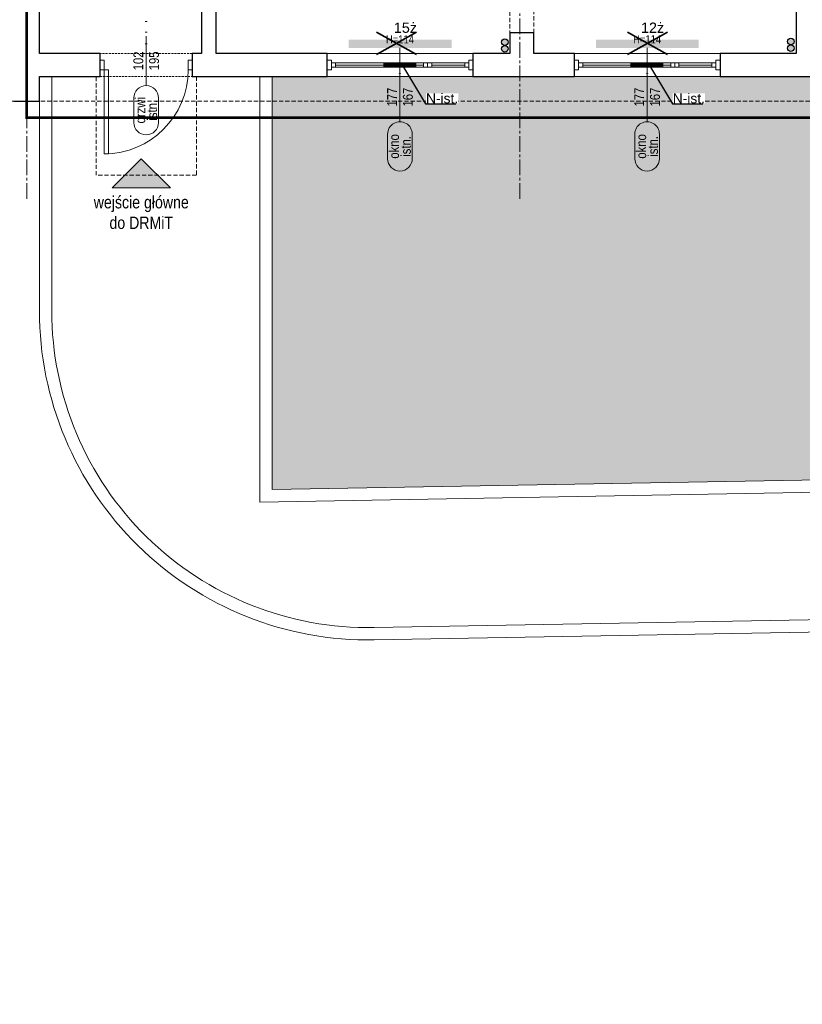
# Model space of a CAD drawing. Header units: millimetres. Extents: x -37445 to 120667, y -123620 to 254214.
# Tile 3 of 219: x -240 to 9275, y -111280 to -99309. Entities that reach past the tile are written whole.
import ezdxf
from ezdxf import colors
from ezdxf.entities.mleader import LeaderData, LeaderLine
from ezdxf.enums import TextEntityAlignment as Align
from ezdxf.math import Vec2, Vec3

# ---------------------------------------------------------------- set-up
doc = ezdxf.new("R2010")
doc.units = ezdxf.units.MM
doc.linetypes.add('xref_ACAD-LSN_dyspozytornia_PW_rzuty_12$0$CENTER2', pattern=[28.575, 19.05, -3.175, 3.175, -3.175])
doc.linetypes.add('xref_ACAD-LSN_dyspozytornia_PW_rzuty_12$0$DASHED', pattern=[19.05, 12.7, -6.35])
for name, color, linetype, lineweight in [('DEMONTAŻE', 6, 'Continuous', 35), ('Inwentaryzacja$0$Leszno_dyspozytornia_inwentaryzacja$0$FL_grzejniki_istniejące', 1, 'Continuous', 40), ('Inwentaryzacja$0$Leszno_dyspozytornia_inwentaryzacja$0$FL_nawienik_ist.', 4, 'Continuous', 30), ('Inwentaryzacja$0$Leszno_dyspozytornia_inwentaryzacja$0$FL_opisy_went_istn', 250, 'Continuous', 25), ('xref', 8, 'Continuous', 13), ('xref_ACAD-LSN_dyspozytornia_PW_rzuty_12$0$A drzwi płytowe', 8, 'Continuous', 9), ('xref_ACAD-LSN_dyspozytornia_PW_rzuty_12$0$A hatch', 8, 'Continuous', 5), ('xref_ACAD-LSN_dyspozytornia_PW_rzuty_12$0$A opis stolarka', 8, 'Continuous', 9), ('xref_ACAD-LSN_dyspozytornia_PW_rzuty_12$0$A opis stolarka NWD typ', 8, 'Continuous', 9), ('xref_ACAD-LSN_dyspozytornia_PW_rzuty_12$0$A opis stolarka NWD wyposażenie', 8, 'Continuous', 9), ('xref_ACAD-LSN_dyspozytornia_PW_rzuty_12$0$A opis technologia', 8, 'Continuous', 13), ('xref_ACAD-LSN_dyspozytornia_PW_rzuty_12$0$A widok wyżej', 8, 'xref_ACAD-LSN_dyspozytornia_PW_rzuty_12$0$DASHED', 9), ('xref_ACAD-LSN_dyspozytornia_PW_rzuty_12$0$A zakres', 8, 'Continuous', 13), ('xref_ACAD-LSN_dyspozytornia_PW_rzuty_12$0$A-Glaz', 8, 'Continuous', 9), ('xref_ACAD-LSN_dyspozytornia_PW_rzuty_12$0$A-Wall', 8, 'Continuous', 25), ('xref_ACAD-LSN_dyspozytornia_PW_rzuty_12$0$S-Grid-Iden', 8, 'xref_ACAD-LSN_dyspozytornia_PW_rzuty_12$0$CENTER2', 9)]:
    doc.layers.add(name, color=color, linetype=linetype, lineweight=lineweight)
doc.layers.add('Inwentaryzacja$0$Leszno_dyspozytornia_inwentaryzacja$0$Inwentarka_opis', color=7, linetype='Continuous')
doc.layers.add('Inwentaryzacja$0$Leszno_dyspozytornia_inwentaryzacja$0$Ogrzewanie+ct', color=7, linetype='Continuous')
doc.layers.add('xref_ACAD-LSN_dyspozytornia_PW_rzuty_12$0$A opis ppoż drzwi', color=8, linetype='Continuous', lineweight=13, transparency=0.25)
doc.layers.add('xref_ACAD-LSN_dyspozytornia_PW_rzuty_12$0$A opis ppoż okna', color=8, linetype='Continuous', lineweight=13, transparency=0.25)
doc.styles.add('Inwentaryzacja$0$Leszno_dyspozytornia_inwentaryzacja$0$CP_TXT', font='ARIAL.TTF')
doc.styles.add('Inwentaryzacja$0$Leszno_dyspozytornia_inwentaryzacja$0$Standard', font='arial.ttf')
doc.styles.add('xref_ACAD-LSN_dyspozytornia_PW_rzuty_12$0$STYL ASA', font='ARIALN.TTF')
doc.dimstyles.new('Inwentaryzacja$0$Leszno_dyspozytornia_inwentaryzacja$0$STANDARD', dxfattribs={"dimtxt": 0.18, "dimasz": 0.18, "dimexe": 0.18, "dimexo": 0.0625, "dimgap": 0.09, "dimtad": 0, "dimtih": 1, "dimtoh": 1, "dimdec": 4, "dimzin": 0, "dimdsep": 46, "dimtxsty": 'Inwentaryzacja$0$Leszno_dyspozytornia_inwentaryzacja$0$CP_TXT', "dimcen": 0.09, "dimadec": 0, "dimazin": 0, "dimtfac": 1, "dimtdec": 4, "dimtofl": 0, "dimtmove": 0, "dimatfit": 3, "dimfxl": 1, "dimtolj": 1, "dimtzin": 0, "dimarcsym": 0})

# ---------------------------------------------------------------- blocks, each defined once
blk = doc.blocks.new('xref_ACAD-LSN_dyspozytornia_PW_rzuty_12$0$wejscie')
h = blk.add_hatch(color=256)
h.dxf.hatch_style = 1
h.paths.add_polyline_path([(-35.4, -35.4), (0, 0), (35.4, -35.4)])
blk.add_lwpolyline([(-35.4, -35.4), (0, 0), (35.4, -35.4)], close=True)
blk = doc.blocks.new('xref_ACAD-LSN_dyspozytornia_PW_rzuty_12$0$blok do okna')
for points in [[(28.5, 2.5), (33.5, 2.5), (33.5, -2.5), (28.5, -2.5)], [(33.5, 2.5), (38.5, 2.5), (38.5, -2.5), (33.5, -2.5)]]:
    blk.add_lwpolyline(points, close=True)
for points in [[(-78.5, 0), (28.5, 0)], [(38.5, 0), (78.5, 0)]]:
    blk.add_lwpolyline(points)
blk = doc.blocks.new('xref_ACAD-LSN_dyspozytornia_PW_rzuty_12$0$środek')
blk.add_line((0, 0), (0, -10))
blk = doc.blocks.new('xref_ACAD-LSN_dyspozytornia_PW_rzuty_12$0$ddtag_DOWN')
at = {"transparency": 33554687}
blk.add_lwpolyline([(0, -30), (0, 30)], dxfattribs=at)
at = {"layer": 'xref_ACAD-LSN_dyspozytornia_PW_rzuty_12$0$A opis stolarka NWD typ', "transparency": 33554687}
blk.add_lwpolyline([(15, -75, -1), (-15, -75), (-15, -45, -1), (15, -45)], format="xyb", close=True, dxfattribs=at)
at = {"ltscale": 0.1, "transparency": 33554687, "style": 'xref_ACAD-LSN_dyspozytornia_PW_rzuty_12$0$STYL ASA'}
blk.add_attdef('DOORS:SZEROKOŚĆ', text='', height=12, rotation=90, dxfattribs=at).set_placement((0, 0, 0), align=Align.BOTTOM_CENTER)
blk.add_attdef('DOORS:WYSOKOŚĆ', text='', height=12, rotation=90, dxfattribs=at).set_placement((3.6, 0, 0), align=Align.TOP_CENTER)
blk.add_attdef('DOORS:AKUSTYKA', text='', height=10, dxfattribs=at).set_placement((0, 49), align=Align.MIDDLE_CENTER)
at = {"layer": 'xref_ACAD-LSN_dyspozytornia_PW_rzuty_12$0$A opis ppoż drzwi', "ltscale": 0.1, "transparency": 33554687, "style": 'xref_ACAD-LSN_dyspozytornia_PW_rzuty_12$0$STYL ASA'}
blk.add_attdef('DOORS:PPOŻ', text='', height=10, dxfattribs=at).set_placement((0, 36), align=Align.MIDDLE_CENTER)
at = {"layer": 'xref_ACAD-LSN_dyspozytornia_PW_rzuty_12$0$A opis stolarka NWD typ', "ltscale": 0.1, "transparency": 33554687, "style": 'xref_ACAD-LSN_dyspozytornia_PW_rzuty_12$0$STYL ASA'}
blk.add_attdef('DOORS:PODTYP', text='', height=12, rotation=90, dxfattribs=at).set_placement((1.2, -60, 0), align=Align.TOP_CENTER)
blk.add_attdef('DOORS:TYP', text='', height=12, rotation=90, dxfattribs=at).set_placement((2.4, -60, 0), align=Align.BOTTOM_CENTER)
at = {"layer": 'xref_ACAD-LSN_dyspozytornia_PW_rzuty_12$0$A opis stolarka NWD wyposażenie', "ltscale": 0.1, "transparency": 33554687, "style": 'xref_ACAD-LSN_dyspozytornia_PW_rzuty_12$0$STYL ASA'}
blk.add_attdef('DOORS:WYPOSAŻENIE', text='', height=10, dxfattribs=at).set_placement((0, 22), align=Align.MIDDLE_CENTER)
blk = doc.blocks.new('xref_ACAD-LSN_dyspozytornia_PW_rzuty_12$0$wtag_LEFT')
at = {"transparency": 33554687, "elevation": 0}
for points in [[(-30, 0), (30, 0)], [(30, 0), (60, 0)]]:
    blk.add_lwpolyline(points, dxfattribs=at)
at = {"layer": 'xref_ACAD-LSN_dyspozytornia_PW_rzuty_12$0$A opis stolarka NWD typ', "transparency": 33554687, "elevation": 0}
blk.add_lwpolyline([(-75, 15, 1), (-75, -15), (-45, -15, 1), (-45, 15)], format="xyb", close=True, dxfattribs=at)
at = {"ltscale": 0.1, "transparency": 33554687, "style": 'xref_ACAD-LSN_dyspozytornia_PW_rzuty_12$0$STYL ASA'}
blk.add_attdef('WINDOWS:PARAPET', text='', height=10, rotation=90, dxfattribs=at).set_placement((70.2, 0, 0), align=Align.MIDDLE_CENTER)
blk.add_attdef('WINDOWS:SZEROKOŚĆ', text='', height=12, dxfattribs=at).set_placement((0, 0), align=Align.BOTTOM_CENTER)
blk.add_attdef('WINDOWS:WYSOKOŚĆ', text='', height=12, dxfattribs=at).set_placement((0, -3.6), align=Align.TOP_CENTER)
at = {"layer": 'xref_ACAD-LSN_dyspozytornia_PW_rzuty_12$0$A opis ppoż okna', "ltscale": 0.1, "transparency": 33554687, "style": 'xref_ACAD-LSN_dyspozytornia_PW_rzuty_12$0$STYL ASA'}
blk.add_attdef('WINDOWS:PPOŻ', text='', height=10, rotation=90, dxfattribs=at).set_placement((30, 0, 0), align=Align.MIDDLE_CENTER)
at = {"layer": 'xref_ACAD-LSN_dyspozytornia_PW_rzuty_12$0$A opis stolarka NWD typ', "ltscale": 0.1, "transparency": 33554687, "style": 'xref_ACAD-LSN_dyspozytornia_PW_rzuty_12$0$STYL ASA'}
blk.add_attdef('WINDOWS:TYP', text='', height=12, dxfattribs=at).set_placement((-60, -2.4), align=Align.BOTTOM_CENTER)
blk.add_attdef('WINDOWS:PODTYP', text='', height=12, dxfattribs=at).set_placement((-60, -1.2), align=Align.TOP_CENTER)
blk = doc.blocks.new('xref_ACAD-LSN_dyspozytornia_PW_rzuty_12')
at = {"layer": 'xref_ACAD-LSN_dyspozytornia_PW_rzuty_12$0$A hatch', "transparency": 33554495}
h = blk.add_hatch(dxfattribs=at)
h.set_pattern_fill('GRASS', color=256, scale=4)
h.set_pattern_definition([(90, (0, -10000), (-71.84205, 71.84205), [19.05, -124.6341]), (45, (0, -10000), (-71.84205, 71.84205), [19.05, -82.55]), (135, (0, -10000), (-71.84205, -71.84205), [19.05, -82.55])])
edge = h.paths.add_edge_path()
edge.add_spline(control_points=[(73831.5, 78934.7), (73821.4, 78950.9), (73811.2, 78967.1), (73777.9, 79019.7), (73754.3, 79055.7), (73718.4, 79105.4), (73707.4, 79120), (73684.5, 79148.7), (73672.7, 79162.8), (73654.4, 79183.4), (73648.1, 79190.1), (73632.7, 79206.4), (73623.4, 79215.8), (73602.5, 79235.9), (73590.9, 79246.5), (73522.6, 79306.1), (73459.4, 79350), (73322.2, 79426.9), (73248.2, 79459.9), (73070, 79523.2), (72963.1, 79549.8), (72743.3, 79584.7), (72630.3, 79593.1), (72404.9, 79591.7), (72292.4, 79581.9), (72113.1, 79551), (72044.1, 79535), (71910.9, 79495.5), (71846.7, 79472), (71725, 79417.5), (71667.5, 79386.5), (71560.8, 79317.1), (71511.7, 79278.7), (71449.3, 79219.1), (71431.8, 79201), (71407, 79172.8), (71399, 79163.2), (71383.4, 79143.8), (71375.9, 79133.9), (71359, 79110.8), (71349.9, 79097.5), (71316.2, 79045.2), (71294.2, 79004.5), (71248.1, 78905.3), (71225.8, 78845.3), (71186.7, 78721.6), (71169.7, 78657.8), (71142.4, 78545.8), (71131.5, 78498.1), (71120.5, 78450.3)], knot_values=[0, 0, 0, 0, 57.207065, 57.207065, 187.181956, 187.181956, 242.95388, 242.95388, 298.725803, 298.725803, 326.611765, 326.611765, 366.532108, 366.532108, 413.640335, 413.640335, 636.601339, 636.601339, 859.562342, 859.562342, 1147.4948, 1147.4948, 1435.427258, 1435.427258, 1723.359715, 1723.359715, 1909.892427, 1909.892427, 2096.425139, 2096.425139, 2282.95785, 2282.95785, 2469.490562, 2469.490562, 2547.228377, 2547.228377, 2586.097284, 2586.097284, 2624.966192, 2624.966192, 2675.594063, 2675.594063, 2819.436148, 2819.436148, 3012.724073, 3012.724073, 3206.011998, 3206.011998, 3347.114496, 3347.114496, 3347.114496, 3347.114496], degree=3, periodic=0)
edge.add_line((71120.5, 78450.3), (73831.5, 78934.7))
h.paths.add_polyline_path([(69699.2, 79521.8), (65252.1, 79442.8), (65252.1, 78327.2), (70701.7, 78327.2), (70701.7, 78536.9, 0.419422)])
h.paths.add_polyline_path([(66521.6, 80689.2), (65352.7, 80689.2), (65352.7, 80659.2), (65323.2, 80659.2), (65323.2, 80689.2), (65229.9, 80689.2), (65239.6, 80142.7), (66521.6, 80165.5)])
edge = h.paths.add_edge_path()
edge.add_line((67744.6, 80689.2), (68718.7, 80689.2))
edge.add_line((68718.7, 80689.2), (68718.7, 80265.3))
edge.add_arc((68483.7, 80265.3), 235, -15.0402, 0, ccw=False)
edge.add_line((68710.7, 80204.3), (67744.6, 80187.2))
edge.add_line((67744.6, 80187.2), (67744.6, 80689.2))
edge = h.paths.add_edge_path()
edge.add_line((69340.2, 80689.2), (69815.7, 80689.2))
edge.add_line((69815.7, 80689.2), (69815.7, 80223.9))
edge.add_line((69815.7, 80223.9), (69350.6, 80215.7))
edge.add_arc((69575.2, 80284.7), 235, 180, 197.0741, ccw=False)
edge.add_line((69340.2, 80284.7), (69340.2, 80689.2))
edge = h.paths.add_edge_path()
edge.add_line((70216.7, 80539.2), (71051.7, 80539.2))
edge.add_line((71051.7, 80539.2), (71051.7, 80689.2))
edge.add_line((71051.7, 80689.2), (71234.7, 80689.2))
edge.add_line((71234.7, 80689.2), (71234.7, 80313))
edge.add_arc((71169.7, 80313), 65, 271.0169, 360, ccw=False)
edge.add_line((71170.8, 80248), (70216.7, 80231.1))
edge.add_line((70216.7, 80231.1), (70216.7, 80539.2))
edge = h.paths.add_edge_path()
edge.add_line((72662.7, 80689.2), (72890.7, 80689.2))
edge.add_line((72890.7, 80689.2), (72890.7, 80659.2))
edge.add_line((72890.7, 80659.2), (72903.7, 80659.2))
edge.add_line((72903.7, 80659.2), (72901.8, 80108.7))
edge.add_arc((72897.7, 80343.7), 235, 180, 271.0169, ccw=False)
edge.add_line((72662.7, 80343.7), (72662.7, 80689.2))
at = {"layer": 'xref_ACAD-LSN_dyspozytornia_PW_rzuty_12$0$A drzwi płytowe', "linetype": 'Continuous', "lineweight": 9, "ltscale": 0.2}
for points in [[(67540.5, 80709.2), (67535.5, 80709.2), (67535.5, 80697.2), (67540.5, 80697.2)], [(67642.5, 80709.2), (67647.5, 80709.2), (67647.5, 80697.2), (67642.5, 80697.2)]]:
    blk.add_lwpolyline(points, close=True, dxfattribs=at)
at = {"layer": 'xref_ACAD-LSN_dyspozytornia_PW_rzuty_12$0$A drzwi płytowe', "linetype": 'Continuous', "lineweight": 9}
blk.add_lwpolyline([(67540.5, 80697.2), (67545.5, 80697.2), (67545.5, 80595.2), (67540.5, 80595.2)], close=True, dxfattribs=at)
at = {"layer": 'xref_ACAD-LSN_dyspozytornia_PW_rzuty_12$0$A drzwi płytowe', "linetype": 'Continuous', "lineweight": 9, "ltscale": 0.2, "extrusion": (0, 0, -1)}
blk.add_arc((-67540.5, 80697.2), 102, 180, 270, dxfattribs=at)
at = {"layer": 'xref_ACAD-LSN_dyspozytornia_PW_rzuty_12$0$A hatch'}
for points in [[(68733.7, 80689.2), (68733.7, 80265.3, -0.409025), (68488.2, 80015.3), (67868.8, 80004.3, -0.419422), (67461.7, 80404.3), (67461.7, 80689.2)], [(68718.7, 80689.2), (68718.7, 80265.3, -0.409025), (68487.9, 80030.3), (67868.5, 80019.3, -0.419422), (67476.7, 80404.3), (67476.7, 80689.2)]]:
    blk.add_lwpolyline(points, format="xyb", dxfattribs=at)
for points in [[(67729.6, 80689.2), (67729.6, 80171.9), (68706.1, 80189.2)], [(67744.6, 80689.2), (67744.6, 80187.2), (68710.7, 80204.3)]]:
    blk.add_lwpolyline(points, dxfattribs=at)
at = {"layer": 'xref_ACAD-LSN_dyspozytornia_PW_rzuty_12$0$A widok wyżej', "linetype": 'xref_ACAD-LSN_dyspozytornia_PW_rzuty_12$0$DASHED', "lineweight": 9, "ltscale": 0.2}
for p, q in [((67647.5, 80717.2), (67535.5, 80717.2)), ((67988.7, 80717.2), (67811.7, 80717.2)), ((68289.2, 80717.2), (68112.2, 80717.2)), ((67535.5, 80689.2), (67647.5, 80689.2)), ((67811.7, 80689.2), (67988.7, 80689.2)), ((68112.2, 80689.2), (68289.2, 80689.2))]:
    blk.add_line(p, q, dxfattribs=at)
at = {"layer": 'xref_ACAD-LSN_dyspozytornia_PW_rzuty_12$0$A widok wyżej', "ltscale": 0.4}
for points in [[(68033.7, 80905.2), (68033.7, 80742.2)], [(68062.7, 80742.2), (68062.7, 80905.2)], [(67652.5, 80689.2), (67652.5, 80569.2), (67530.5, 80569.2), (67530.5, 80689.2)], [(65352.7, 80659.2), (72855.7, 80659.2)]]:
    blk.add_lwpolyline(points, dxfattribs=at)
at = {"layer": 'xref_ACAD-LSN_dyspozytornia_PW_rzuty_12$0$A zakres', "linetype": 'xref_ACAD-LSN_dyspozytornia_PW_rzuty_12$0$DASHED', "const_width": 3}
blk.add_lwpolyline([(67446.2, 82031.2), (67446.2, 80639.2), (72869.7, 80639.2), (72869.7, 82031.2)], close=True, dxfattribs=at)
at = {"layer": 'xref_ACAD-LSN_dyspozytornia_PW_rzuty_12$0$A-Glaz', "linetype": 'Continuous', "lineweight": 9}
for p, q in [((67811.7, 80717.2), (67988.7, 80717.2)), ((68112.2, 80717.2), (68289.2, 80717.2)), ((67821.7, 80700.7), (67821.7, 80705.7)), ((67978.7, 80700.7), (67978.7, 80705.7)), ((68122.2, 80700.7), (68122.2, 80705.7)), ((68279.2, 80700.7), (68279.2, 80705.7)), ((67811.7, 80689.2), (67988.7, 80689.2)), ((68112.2, 80689.2), (68289.2, 80689.2))]:
    blk.add_line(p, q, dxfattribs=at)
for points in [[(67816.7, 80709.2), (67811.7, 80709.2), (67811.7, 80697.2), (67816.7, 80697.2)], [(67983.7, 80709.2), (67988.7, 80709.2), (67988.7, 80697.2), (67983.7, 80697.2)], [(68117.2, 80709.2), (68112.2, 80709.2), (68112.2, 80697.2), (68117.2, 80697.2)], [(68284.2, 80709.2), (68289.2, 80709.2), (68289.2, 80697.2), (68284.2, 80697.2)], [(67816.7, 80700.7), (67816.7, 80705.7), (67983.7, 80705.7), (67983.7, 80700.7)], [(68117.2, 80700.7), (68117.2, 80705.7), (68284.2, 80705.7), (68284.2, 80700.7)]]:
    blk.add_lwpolyline(points, close=True, dxfattribs=at)
at = {"layer": 'xref_ACAD-LSN_dyspozytornia_PW_rzuty_12$0$A-Wall', "linetype": 'Continuous', "lineweight": 25}
for p, q in [((67461.7, 80717.2), (67461.7, 81049.2)), ((67658.7, 81049.2), (67658.7, 80717.2)), ((67676.7, 80717.2), (67676.7, 81049.2)), ((68381.7, 81049.2), (68381.7, 80717.2)), ((68062.7, 80742.2), (68033.7, 80742.2)), ((68033.7, 80742.2), (68033.7, 80717.2)), ((68062.7, 80717.2), (68062.7, 80742.2)), ((67535.5, 80717.2), (67461.7, 80717.2)), ((67535.5, 80689.2), (67535.5, 80717.2)), ((67647.5, 80717.2), (67647.5, 80689.2)), ((67658.7, 80717.2), (67647.5, 80717.2)), ((67811.7, 80717.2), (67676.7, 80717.2)), ((67811.7, 80689.2), (67811.7, 80717.2)), ((67988.7, 80717.2), (67988.7, 80689.2)), ((68033.7, 80717.2), (67988.7, 80717.2)), ((68112.2, 80717.2), (68062.7, 80717.2)), ((68112.2, 80689.2), (68112.2, 80717.2)), ((68289.2, 80717.2), (68289.2, 80689.2)), ((68381.7, 80717.2), (68289.2, 80717.2)), ((67461.7, 80659.2), (67461.7, 80689.2)), ((67461.7, 80689.2), (67535.5, 80689.2)), ((67647.5, 80689.2), (67811.7, 80689.2)), ((67988.7, 80689.2), (68112.2, 80689.2)), ((68289.2, 80689.2), (68408.7, 80689.2)), ((67430.7, 80659.2), (67461.7, 80659.2))]:
    blk.add_line(p, q, dxfattribs=at)
at = {"layer": 'xref_ACAD-LSN_dyspozytornia_PW_rzuty_12$0$S-Grid-Iden'}
for points in [[(67446.2, 82131.2), (67446.2, 80539.2)], [(68045.7, 82131.2), (68045.7, 80539.2)]]:
    blk.add_lwpolyline(points, dxfattribs=at)
blk.add_blockref('xref_ACAD-LSN_dyspozytornia_PW_rzuty_12$0$wejscie', (67585.5, 80589.2))
at = {"layer": 'xref_ACAD-LSN_dyspozytornia_PW_rzuty_12$0$A drzwi płytowe', "linetype": 'Continuous', "lineweight": 9, "ltscale": 0.2, "extrusion": (0, 0, -1), "zscale": -1, "rotation": 180}
blk.add_blockref('xref_ACAD-LSN_dyspozytornia_PW_rzuty_12$0$środek', (-67591.5, 80703.2), dxfattribs=at)
at = {"layer": 'xref_ACAD-LSN_dyspozytornia_PW_rzuty_12$0$A opis stolarka', "linetype": 'Continuous', "lineweight": 9}
ref = blk.add_blockref('xref_ACAD-LSN_dyspozytornia_PW_rzuty_12$0$ddtag_DOWN', (67591.5, 80708.2), dxfattribs=at)
ref.add_attrib('DOORS:AKUSTYKA', '-', dxfattribs={"layer": '0', "ltscale": 0.1, "height": 10, "style": 'xref_ACAD-LSN_dyspozytornia_PW_rzuty_12$0$STYL ASA'}).set_placement((67591.5, 80757.2), align=Align.MIDDLE_CENTER)
ref.add_attrib('DOORS:PPOŻ', '-', dxfattribs={"layer": 'xref_ACAD-LSN_dyspozytornia_PW_rzuty_12$0$A opis ppoż drzwi', "ltscale": 0.1, "height": 10, "style": 'xref_ACAD-LSN_dyspozytornia_PW_rzuty_12$0$STYL ASA'}).set_placement((67591.5, 80744.2), align=Align.MIDDLE_CENTER)
ref.add_attrib('DOORS:WYSOKOŚĆ', '195', dxfattribs={"layer": '0', "ltscale": 0.1, "height": 12, "rotation": 90, "style": 'xref_ACAD-LSN_dyspozytornia_PW_rzuty_12$0$STYL ASA'}).set_placement((67595.1, 80708.2, 0), align=Align.TOP_CENTER)
ref.add_attrib('DOORS:SZEROKOŚĆ', '102', dxfattribs={"layer": '0', "ltscale": 0.1, "height": 12, "rotation": 90, "style": 'xref_ACAD-LSN_dyspozytornia_PW_rzuty_12$0$STYL ASA'}).set_placement((67591.5, 80708.2, 0), align=Align.BOTTOM_CENTER)
ref.add_attrib('DOORS:PODTYP', 'istn.', dxfattribs={"layer": 'xref_ACAD-LSN_dyspozytornia_PW_rzuty_12$0$A opis stolarka NWD typ', "ltscale": 0.1, "height": 12, "rotation": 90, "style": 'xref_ACAD-LSN_dyspozytornia_PW_rzuty_12$0$STYL ASA'}).set_placement((67592.7, 80648.2, 0), align=Align.TOP_CENTER)
ref.add_attrib('DOORS:TYP', 'drzwi', dxfattribs={"layer": 'xref_ACAD-LSN_dyspozytornia_PW_rzuty_12$0$A opis stolarka NWD typ', "ltscale": 0.1, "height": 12, "rotation": 90, "style": 'xref_ACAD-LSN_dyspozytornia_PW_rzuty_12$0$STYL ASA'}).set_placement((67593.9, 80648.2, 0), align=Align.BOTTOM_CENTER)
ref.add_attrib('DOORS:WYPOSAŻENIE', '-', dxfattribs={"layer": 'xref_ACAD-LSN_dyspozytornia_PW_rzuty_12$0$A opis stolarka NWD wyposażenie', "ltscale": 0.1, "height": 10, "style": 'xref_ACAD-LSN_dyspozytornia_PW_rzuty_12$0$STYL ASA'}).set_placement((67591.5, 80730.2), align=Align.MIDDLE_CENTER)
ref = blk.add_blockref('xref_ACAD-LSN_dyspozytornia_PW_rzuty_12$0$wtag_LEFT', (67900, 80664.2, -20), dxfattribs=dict(at, rotation=89.99999999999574))
ref.add_attrib('WINDOWS:TYP', 'okno', dxfattribs={"layer": 'xref_ACAD-LSN_dyspozytornia_PW_rzuty_12$0$A opis stolarka NWD typ', "ltscale": 0.1, "height": 12, "rotation": 90, "style": 'xref_ACAD-LSN_dyspozytornia_PW_rzuty_12$0$STYL ASA'}).set_placement((67902.4, 80604.2, -20), align=Align.BOTTOM_CENTER)
ref.add_attrib('WINDOWS:PODTYP', 'istn.', dxfattribs={"layer": 'xref_ACAD-LSN_dyspozytornia_PW_rzuty_12$0$A opis stolarka NWD typ', "ltscale": 0.1, "height": 12, "rotation": 90, "style": 'xref_ACAD-LSN_dyspozytornia_PW_rzuty_12$0$STYL ASA'}).set_placement((67901.2, 80604.2, -20), align=Align.TOP_CENTER)
ref.add_attrib('WINDOWS:SZEROKOŚĆ', '177', dxfattribs={"layer": '0', "ltscale": 0.1, "height": 12, "rotation": 90, "style": 'xref_ACAD-LSN_dyspozytornia_PW_rzuty_12$0$STYL ASA'}).set_placement((67900, 80664.2, -20), align=Align.BOTTOM_CENTER)
ref.add_attrib('WINDOWS:WYSOKOŚĆ', '167', dxfattribs={"layer": '0', "ltscale": 0.1, "height": 12, "rotation": 90, "style": 'xref_ACAD-LSN_dyspozytornia_PW_rzuty_12$0$STYL ASA'}).set_placement((67903.6, 80664.2, -20), align=Align.TOP_CENTER)
ref.add_attrib('WINDOWS:PPOŻ', '-', dxfattribs={"layer": 'xref_ACAD-LSN_dyspozytornia_PW_rzuty_12$0$A opis ppoż okna', "ltscale": 0.1, "height": 10, "style": 'xref_ACAD-LSN_dyspozytornia_PW_rzuty_12$0$STYL ASA'}).set_placement((67900, 80694.2, -20), align=Align.MIDDLE_CENTER)
ref.add_attrib('WINDOWS:PARAPET', 'H=114', dxfattribs={"layer": '0', "ltscale": 0.1, "height": 10, "style": 'xref_ACAD-LSN_dyspozytornia_PW_rzuty_12$0$STYL ASA'}).set_placement((67900, 80734.4, -20), align=Align.MIDDLE_CENTER)
ref = blk.add_blockref('xref_ACAD-LSN_dyspozytornia_PW_rzuty_12$0$wtag_LEFT', (68200.5, 80664.2, -20), dxfattribs=dict(at, rotation=89.99999999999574))
ref.add_attrib('WINDOWS:TYP', 'okno', dxfattribs={"layer": 'xref_ACAD-LSN_dyspozytornia_PW_rzuty_12$0$A opis stolarka NWD typ', "ltscale": 0.1, "height": 12, "rotation": 90, "style": 'xref_ACAD-LSN_dyspozytornia_PW_rzuty_12$0$STYL ASA'}).set_placement((68202.9, 80604.2, -20), align=Align.BOTTOM_CENTER)
ref.add_attrib('WINDOWS:PODTYP', 'istn.', dxfattribs={"layer": 'xref_ACAD-LSN_dyspozytornia_PW_rzuty_12$0$A opis stolarka NWD typ', "ltscale": 0.1, "height": 12, "rotation": 90, "style": 'xref_ACAD-LSN_dyspozytornia_PW_rzuty_12$0$STYL ASA'}).set_placement((68201.7, 80604.2, -20), align=Align.TOP_CENTER)
ref.add_attrib('WINDOWS:SZEROKOŚĆ', '177', dxfattribs={"layer": '0', "ltscale": 0.1, "height": 12, "rotation": 90, "style": 'xref_ACAD-LSN_dyspozytornia_PW_rzuty_12$0$STYL ASA'}).set_placement((68200.5, 80664.2, -20), align=Align.BOTTOM_CENTER)
ref.add_attrib('WINDOWS:WYSOKOŚĆ', '167', dxfattribs={"layer": '0', "ltscale": 0.1, "height": 12, "rotation": 90, "style": 'xref_ACAD-LSN_dyspozytornia_PW_rzuty_12$0$STYL ASA'}).set_placement((68204.1, 80664.2, -20), align=Align.TOP_CENTER)
ref.add_attrib('WINDOWS:PPOŻ', '-', dxfattribs={"layer": 'xref_ACAD-LSN_dyspozytornia_PW_rzuty_12$0$A opis ppoż okna', "ltscale": 0.1, "height": 10, "style": 'xref_ACAD-LSN_dyspozytornia_PW_rzuty_12$0$STYL ASA'}).set_placement((68200.5, 80694.2, -20), align=Align.MIDDLE_CENTER)
ref.add_attrib('WINDOWS:PARAPET', 'H=114', dxfattribs={"layer": '0', "ltscale": 0.1, "height": 10, "style": 'xref_ACAD-LSN_dyspozytornia_PW_rzuty_12$0$STYL ASA'}).set_placement((68200.5, 80734.4, -20), align=Align.MIDDLE_CENTER)
at = {"layer": 'xref_ACAD-LSN_dyspozytornia_PW_rzuty_12$0$A-Glaz', "linetype": 'Continuous', "lineweight": 9, "extrusion": (0, 0, -1), "zscale": -1, "rotation": 180}
for p in [(-67900.2, 80703.2), (-68200.7, 80703.2)]:
    blk.add_blockref('xref_ACAD-LSN_dyspozytornia_PW_rzuty_12$0$blok do okna', p, dxfattribs=at)
at = {"layer": 'xref_ACAD-LSN_dyspozytornia_PW_rzuty_12$0$A opis technologia', "insert": (67585.5, 80543.9), "char_height": 15, "attachment_point": 2, "style": 'xref_ACAD-LSN_dyspozytornia_PW_rzuty_12$0$STYL ASA'}
blk.add_mtext_dynamic_manual_height_columns('wejście główne do DRMiT', width=122.547, gutter_width=1, heights=[0], dxfattribs=at)
blk = doc.blocks.new('Inwentaryzacja$0$Leszno_dyspozytornia_inwentaryzacja$0$og')
at = {"layer": 'Inwentaryzacja$0$Leszno_dyspozytornia_inwentaryzacja$0$Ogrzewanie+ct'}
h = blk.add_hatch(color=256, dxfattribs=at)
h.paths.add_polyline_path([(51582, -99589, 1), (51502, -99589, 1)])
h.paths.add_polyline_path([(51662, -99589, 1), (51582, -99589, 1)])
for centre in [(51542, -99589), (51622, -99589)]:
    blk.add_circle(centre, 40, dxfattribs=at)
blk = doc.blocks.new('x')
at = {"layer": 'DEMONTAŻE'}
for p, q in [((116509, 10201), (116996, 10471)), ((116509, 10471), (116996, 10201))]:
    blk.add_line(p, q, dxfattribs=at)

msp = doc.modelspace()

# ---------------------------------------------------------------- block references
at = {"layer": 'xref', "xscale": 10, "yscale": 10, "zscale": 10}
msp.add_blockref('xref_ACAD-LSN_dyspozytornia_PW_rzuty_12', (-674617, -906892), dxfattribs=at)

# ---------------------------------------------------------------- next in the draw order: linework, layer by layer
at = {"layer": 'Inwentaryzacja$0$Leszno_dyspozytornia_inwentaryzacja$0$FL_grzejniki_istniejące', "ltscale": 150, "const_width": 100}
for points in [[(3760, -99603), (5010, -99603)], [(6765, -99603), (8015, -99603)]]:
    msp.add_lwpolyline(points, dxfattribs=at)
at = {"layer": 'Inwentaryzacja$0$Leszno_dyspozytornia_inwentaryzacja$0$FL_nawienik_ist.', "ltscale": 10, "const_width": 50}
for points in [[(4183, -99861), (4583, -99861)], [(7184, -99861), (7584, -99861)]]:
    msp.add_lwpolyline(points, dxfattribs=at)

# ---------------------------------------------------------------- next in the draw order: block references
at = {"layer": 'DEMONTAŻE'}
for p in [(-112411, -109932), (-109360, -109932)]:
    msp.add_blockref('x', p, dxfattribs=at)
at = {"layer": 'Inwentaryzacja$0$Leszno_dyspozytornia_inwentaryzacja$0$Ogrzewanie+ct', "rotation": 90}
for p in [(-93930, -151204), (-90453, -151196)]:
    msp.add_blockref('Inwentaryzacja$0$Leszno_dyspozytornia_inwentaryzacja$0$og', p, dxfattribs=at)

# ---------------------------------------------------------------- next in the draw order: texts
at = {"layer": 'Inwentaryzacja$0$Leszno_dyspozytornia_inwentaryzacja$0$FL_opisy_went_istn', "lineweight": 0, "char_height": 120, "attachment_point": 4, "style": 'Inwentaryzacja$0$Leszno_dyspozytornia_inwentaryzacja$0$Standard', "bg_fill": 3, "box_fill_scale": 1, "bg_fill_color": 256, "bg_fill_transparency": 3937457}
for insert in [(4700, -100267), (7700, -100267)]:
    msp.add_mtext('{\\fArial|b0|i0|c238|p34;N-ist.}', dxfattribs=dict(at, insert=insert))

# ---------------------------------------------------------------- next in the draw order: leaders
at = {"layer": 'Inwentaryzacja$0$Leszno_dyspozytornia_inwentaryzacja$0$Inwentarka_opis', "lineweight": 9}
ml = msp.add_multileader_mtext('Standard', dxfattribs=at)
ml.set_content('19ż', color=256, style='Inwentaryzacja$0$Leszno_dyspozytornia_inwentaryzacja$0$Standard')
ml.set_leader_properties(color=256)
ml.build(insert=Vec2(0, 0))
ml.multileader.update_dxf_attribs({"dogleg_length": 4, "arrow_head_size": 50})
ctx = ml.context
ctx.base_point, ctx.char_height, ctx.arrow_head_size, ctx.landing_gap_size, ctx.plane_origin = Vec3(37434, -99408), 125, 50, 15, Vec3(96565, 126831)
notes = []
notes.append((ctx, [(0, (0, 0, 0), (0, 0), (1, 0), 1, [])]))
ctx.mtext.insert, ctx.mtext.width = Vec3(37449, -99344), 5456.69
ml = msp.add_multileader_mtext('Standard', dxfattribs=at)
ml.set_content('2x F 1,5', color=256, style='Inwentaryzacja$0$Leszno_dyspozytornia_inwentaryzacja$0$Standard')
ml.set_leader_properties(color=256)
ml.build(insert=Vec2(0, 0))
ml.multileader.update_dxf_attribs({"dogleg_length": 4, "arrow_head_size": 50})
ctx = ml.context
ctx.base_point, ctx.char_height, ctx.arrow_head_size, ctx.landing_gap_size, ctx.plane_origin = Vec3(25404, -99393), 125, 50, 15, Vec3(84535, 126857)
notes.append((ctx, [(0, (0, 0, 0), (0, 0), (1, 0), 1, [])]))
ctx.mtext.insert, ctx.mtext.width = Vec3(25419, -99319), 5456.69
ml = msp.add_multileader_mtext('Standard', dxfattribs=at)
ml.set_content('2x F 1,5', color=256, style='Inwentaryzacja$0$Leszno_dyspozytornia_inwentaryzacja$0$Standard')
ml.set_leader_properties(color=256)
ml.build(insert=Vec2(0, 0))
ml.multileader.update_dxf_attribs({"dogleg_length": 4, "arrow_head_size": 50})
ctx = ml.context
ctx.base_point, ctx.char_height, ctx.arrow_head_size, ctx.landing_gap_size, ctx.plane_origin = Vec3(28190, -99393), 125, 50, 15, Vec3(87321, 126857)
notes.append((ctx, [(0, (0, 0, 0), (0, 0), (1, 0), 1, [])]))
ctx.mtext.insert, ctx.mtext.width = Vec3(28205, -99319), 5456.69
ml = msp.add_multileader_mtext('Standard', dxfattribs=at)
ml.set_content('2x F 1,5', color=256, style='Inwentaryzacja$0$Leszno_dyspozytornia_inwentaryzacja$0$Standard')
ml.set_leader_properties(color=256)
ml.build(insert=Vec2(0, 0))
ml.multileader.update_dxf_attribs({"dogleg_length": 4, "arrow_head_size": 50})
ctx = ml.context
ctx.base_point, ctx.char_height, ctx.arrow_head_size, ctx.landing_gap_size, ctx.plane_origin = Vec3(31165, -99393), 125, 50, 15, Vec3(90296, 126857)
notes.append((ctx, [(0, (0, 0, 0), (0, 0), (1, 0), 1, [])]))
ctx.mtext.insert, ctx.mtext.width = Vec3(31180, -99319), 5456.69
ml = msp.add_multileader_mtext('Standard', dxfattribs=at)
ml.set_content('2x F 1,5', color=256, style='Inwentaryzacja$0$Leszno_dyspozytornia_inwentaryzacja$0$Standard')
ml.set_leader_properties(color=256)
ml.build(insert=Vec2(0, 0))
ml.multileader.update_dxf_attribs({"dogleg_length": 4, "arrow_head_size": 50})
ctx = ml.context
ctx.base_point, ctx.char_height, ctx.arrow_head_size, ctx.landing_gap_size, ctx.plane_origin = Vec3(34099, -99393), 125, 50, 15, Vec3(93230, 126857)
notes.append((ctx, [(0, (0, 0, 0), (0, 0), (1, 0), 1, [])]))
ctx.mtext.insert, ctx.mtext.width = Vec3(34114, -99319), 5456.69
ml = msp.add_multileader_mtext('Standard', dxfattribs=at)
ml.set_content('GS 5x dn65 1,5m', color=256, style='Inwentaryzacja$0$Leszno_dyspozytornia_inwentaryzacja$0$Standard')
ml.set_leader_properties(color=256)
ml.build(insert=Vec2(0, 0))
ml.multileader.update_dxf_attribs({"dogleg_length": 4, "arrow_head_size": 50})
ctx = ml.context
ctx.base_point, ctx.char_height, ctx.arrow_head_size, ctx.landing_gap_size, ctx.plane_origin = Vec3(51808, -99417), 125, 50, 15, Vec3(110940, 126834)
notes.append((ctx, [(0, (0, 0, 0), (0, 0), (1, 0), 1, [])]))
ctx.mtext.insert, ctx.mtext.width = Vec3(51823, -99342), 5456.69
ml = msp.add_multileader_mtext('Standard', dxfattribs=at)
ml.set_content('15ż', color=256, style='Inwentaryzacja$0$Leszno_dyspozytornia_inwentaryzacja$0$Standard')
ml.set_leader_properties(color=256)
ml.build(insert=Vec2(0, 0))
ml.multileader.update_dxf_attribs({"dogleg_length": 4, "arrow_head_size": 50})
ctx = ml.context
ctx.base_point, ctx.char_height, ctx.arrow_head_size, ctx.landing_gap_size, ctx.plane_origin = Vec3(4294, -99408), 125, 50, 15, Vec3(63425, 126831)
notes.append((ctx, [(0, (0, 0, 0), (0, 0), (1, 0), 1, [])]))
ctx.mtext.insert, ctx.mtext.width = Vec3(4309, -99344), 5456.69
ml = msp.add_multileader_mtext('Standard', dxfattribs=at)
ml.set_content('12ż', color=256, style='Inwentaryzacja$0$Leszno_dyspozytornia_inwentaryzacja$0$Standard')
ml.set_leader_properties(color=256)
ml.build(insert=Vec2(0, 0))
ml.multileader.update_dxf_attribs({"dogleg_length": 4, "arrow_head_size": 50})
ctx = ml.context
ctx.base_point, ctx.char_height, ctx.arrow_head_size, ctx.landing_gap_size, ctx.plane_origin = Vec3(7299, -99407), 125, 50, 15, Vec3(66430, 126831)
notes.append((ctx, [(0, (0, 0, 0), (0, 0), (1, 0), 1, [])]))
ctx.mtext.insert, ctx.mtext.width = Vec3(7314, -99344), 5456.69
ml = msp.add_multileader_mtext('Standard', dxfattribs=at)
ml.set_content('17ż', color=256, style='Inwentaryzacja$0$Leszno_dyspozytornia_inwentaryzacja$0$Standard')
ml.set_leader_properties(color=256)
ml.build(insert=Vec2(0, 0))
ml.multileader.update_dxf_attribs({"dogleg_length": 4, "arrow_head_size": 50})
ctx = ml.context
ctx.base_point, ctx.char_height, ctx.arrow_head_size, ctx.landing_gap_size, ctx.plane_origin = Vec3(10264, -99407), 125, 50, 15, Vec3(69395, 126831)
notes.append((ctx, [(0, (0, 0, 0), (0, 0), (1, 0), 1, [])]))
ctx.mtext.insert, ctx.mtext.width = Vec3(10279, -99344), 5456.69
ml = msp.add_multileader_mtext('Standard', dxfattribs=at)
ml.set_content('GS 5x dn65 1,8m', color=256, style='Inwentaryzacja$0$Leszno_dyspozytornia_inwentaryzacja$0$Standard')
ml.set_leader_properties(color=256)
ml.build(insert=Vec2(0, 0))
ml.multileader.update_dxf_attribs({"dogleg_length": 4, "arrow_head_size": 50})
ctx = ml.context
ctx.base_point, ctx.char_height, ctx.arrow_head_size, ctx.landing_gap_size, ctx.plane_origin = Vec3(21909, -99382), 125, 50, 15, Vec3(81040, 126869)
notes.append((ctx, [(0, (0, 0, 0), (0, 0), (1, 0), 1, [])]))
ctx.mtext.insert, ctx.mtext.width = Vec3(21924, -99307), 5456.69
ml = msp.add_multileader_mtext('Standard', dxfattribs=at)
ml.set_content('GS 5x dn65 1,8m', color=256, style='Inwentaryzacja$0$Leszno_dyspozytornia_inwentaryzacja$0$Standard')
ml.set_leader_properties(color=256)
ml.build(insert=Vec2(0, 0))
ml.multileader.update_dxf_attribs({"dogleg_length": 4, "arrow_head_size": 50})
ctx = ml.context
ctx.base_point, ctx.char_height, ctx.arrow_head_size, ctx.landing_gap_size, ctx.plane_origin = Vec3(18982, -99382), 125, 50, 15, Vec3(78113, 126869)
notes.append((ctx, [(0, (0, 0, 0), (0, 0), (1, 0), 1, [])]))
ctx.mtext.insert, ctx.mtext.width = Vec3(18997, -99307), 5456.69
for ctx, leaders in notes:
    for number, flags, end, landing, length, lines in leaders:
        leader = LeaderData()
        leader.index, (leader.has_last_leader_line, leader.has_dogleg_vector, leader.attachment_direction) = number, flags
        leader.last_leader_point, leader.dogleg_vector, leader.dogleg_length = Vec3(end), Vec3(landing), length
        for number, points, colour, breaks in lines:
            line = LeaderLine()
            line.index, line.vertices, line.color, line.breaks = number, Vec3.list(points), colors.encode_raw_color(colour), breaks
            leader.lines.append(line)
        ctx.leaders.append(leader)

# ---------------------------------------------------------------- next in the draw order: leaders
at = {"layer": 'Inwentaryzacja$0$Leszno_dyspozytornia_inwentaryzacja$0$FL_opisy_went_istn', "lineweight": 0, "annotation_type": 0, "has_hookline": 1, "hookline_direction": 0, "text_width": 364}
for points in [[(4416, -99866), (4694, -100333), (4695, -100333)], [(7417, -99866), (7695, -100333), (7695, -100333)]]:
    msp.add_leader(points, dimstyle='Inwentaryzacja$0$Leszno_dyspozytornia_inwentaryzacja$0$STANDARD', override={"dimgap": 5, "dimtad": 1}, dxfattribs=at)

doc.saveas('drawing.dxf')
